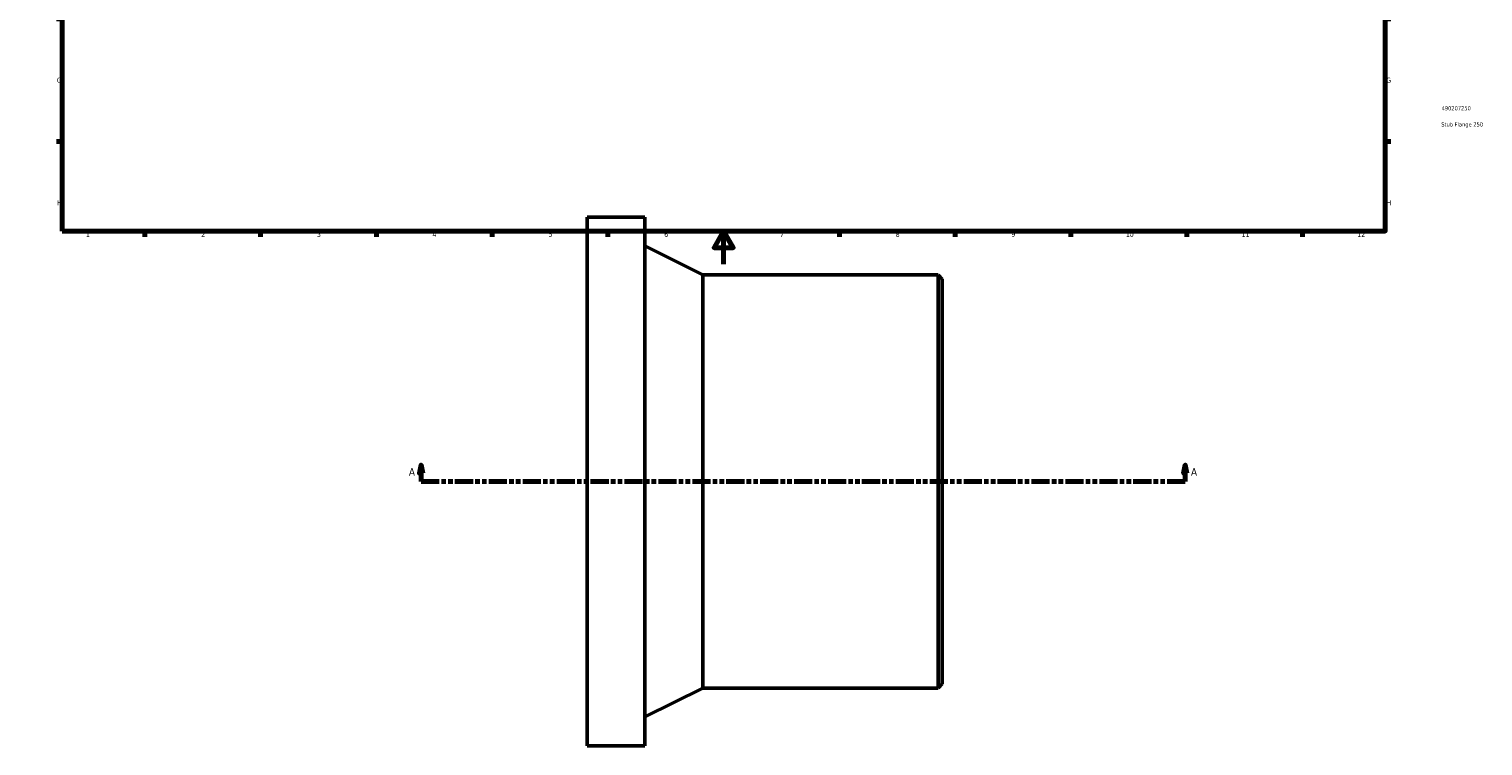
# Model space of a CAD drawing. Header units: millimetres. Extents: x -409 to 1119, y -1011 to 1296.
# Tile 2 of 3: x 0 to 880, y -291 to 142. Entities that reach past the tile are written whole.
import ezdxf

# ---------------------------------------------------------------- set-up
doc = ezdxf.new("R2010")
doc.units = ezdxf.units.MM
doc.linetypes.add('DOUBLE_DASH_CHAIN', pattern=[1.2403, 0.6614, -0.0827, 0.1654, -0.0827, 0.1654, -0.0827])
for name, color, linetype, lineweight in [('Border (ANSI)', 7, 'Continuous', 70), ('Section Line (ANSI)', 7, 'DOUBLE_DASH_CHAIN', 70), ('Title (ISO)', 7, 'Continuous', 50), ('Visible (ANSI)', 7, 'Continuous', 50)]:
    doc.layers.add(name, color=color, linetype=linetype, lineweight=lineweight)
doc.styles.add('Label Text (ANSI)', font='tahoma.ttf')
doc.styles.add('Note Text (ANSI)', font='tahoma.ttf')
doc.styles.add('Note Text (ISO)', font='tahoma.ttf')

# ---------------------------------------------------------------- blocks, each defined once
blk = doc.blocks.new('Borders Default Border')
at = {"layer": 'Border (ANSI)'}
for p, q in [((70.08, 574), (70.08, 577.45)), ((140.17, 574), (140.17, 577.45)), ((210.25, 574), (210.25, 577.45)), ((280.33, 574), (280.33, 577.45)), ((350.42, 574), (350.42, 577.45)), ((490.58, 574), (490.58, 577.45)), ((560.67, 574), (560.67, 577.45)), ((630.75, 574), (630.75, 577.45)), ((700.83, 574), (700.83, 577.45)), ((770.92, 574), (770.92, 577.45)), ((20, 519.75), (16.55, 519.75)), ((821, 519.75), (824.45, 519.75)), ((20, 445.5), (16.55, 445.5)), ((821, 445.5), (824.45, 445.5)), ((20, 371.25), (16.55, 371.25)), ((821, 371.25), (824.45, 371.25)), ((20, 222.75), (16.55, 222.75)), ((821, 222.75), (824.45, 222.75)), ((20, 148.5), (16.55, 148.5)), ((821, 148.5), (824.45, 148.5)), ((20, 74.25), (16.55, 74.25)), ((821, 74.25), (824.45, 74.25)), ((70.08, 20), (70.08, 16.55)), ((140.17, 20), (140.17, 16.55)), ((210.25, 20), (210.25, 16.55)), ((280.33, 20), (280.33, 16.55)), ((350.42, 20), (350.42, 16.55)), ((490.58, 20), (490.58, 16.55)), ((560.67, 20), (560.67, 16.55)), ((630.75, 20), (630.75, 16.55)), ((700.83, 20), (700.83, 16.55)), ((770.92, 20), (770.92, 16.55))]:
    blk.add_line(p, q, dxfattribs=at)
at = {"layer": 'Border (ANSI)', "flags": 128}
for points in [[(420.5, 594), (420.5, 574), (414.73, 584), (426.27, 584), (420.5, 574)], [(20, 20), (20, 574), (821, 574), (821, 20), (20, 20)], [(0, 297), (20, 297), (10, 302.77), (10, 291.23), (20, 297)], [(841, 297), (821, 297), (831, 302.77), (831, 291.23), (821, 297)], [(420.5, 0), (420.5, 20), (414.73, 10), (426.27, 10), (420.5, 20)]]:
    blk.add_lwpolyline(points, dxfattribs=at)
at = {"layer": 'Border (ANSI)', "color": 230, "true_color": 0xff0080, "attachment_point": 7, "style": 'Note Text (ANSI)'}
for s, insert, char_height in [('1', (34.35, 574.4), 3.05), ('2', (104.2, 574.4), 3.05), ('3', (174.26, 574.34), 3.05), ('4', (244.23, 574.4), 3.05), ('5', (314.48, 574.34), 3.05), ('6', (384.49, 574.34), 3.05), ('7', (454.6, 574.4), 3.05), ('8', (524.63, 574.33), 3.05), ('9', (594.7, 574.34), 3.05), ('10', (663.96, 574.34), 3.048), ('11', (734.04, 574.4), 3.048), ('12', (804.13, 574.4), 3.048), ('A', (16.78, 555.35), 3.05), ('A', (821.63, 555.35), 3.05), ('B', (17.15, 481.1), 3.05), ('B', (821.99, 481.1), 3.05), ('C', (16.95, 406.8), 3.05), ('C', (821.8, 406.8), 3.05), ('D', (16.96, 332.6), 3.05), ('D', (821.81, 332.6), 3.05), ('E', (17.21, 258.35), 3.05), ('E', (822.05, 258.35), 3.05), ('F', (17.29, 184.1), 3.05), ('F', (822.14, 184.1), 3.05), ('G', (16.81, 109.79), 3.05), ('G', (821.66, 109.79), 3.05), ('H', (16.97, 35.6), 3.05), ('H', (821.81, 35.6), 3.05), ('1', (34.35, 16.55), 3.05), ('2', (104.2, 16.55), 3.05), ('3', (174.26, 16.49), 3.05), ('4', (244.23, 16.55), 3.05), ('5', (314.48, 16.49), 3.05), ('6', (384.49, 16.49), 3.05), ('7', (454.6, 16.55), 3.05), ('8', (524.63, 16.48), 3.05), ('9', (594.7, 16.49), 3.05), ('10', (663.96, 16.49), 3.048), ('11', (734.04, 16.55), 3.048), ('12', (804.13, 16.55), 3.048)]:
    blk.add_mtext(s, dxfattribs=dict(at, insert=insert, char_height=char_height))
blk = doc.blocks.new('Title Blocks ISO')
at = {"layer": 'Title (ISO)', "color": 232, "true_color": 0xca0064, "style": 'Note Text (ISO)'}
for tag, p in [('PART_NUMBER_001', (34.16, 73.13)), ('DESCRIPTION_001', (33.96, 63.34))]:
    blk.add_attdef(tag, p, '', height=2.5, dxfattribs=at)
blk = doc.blocks.new('2dTransSection0')
at = {"layer": 'Section Line (ANSI)', "linetype": 'Continuous'}
for p, q in [((237.29, -121.47), (236.29, -126.47)), ((237.29, -126.47), (237.29, -121.47)), ((238.29, -126.47), (237.29, -121.47)), ((699.95, -121.47), (698.95, -126.47)), ((699.95, -126.47), (699.95, -121.47)), ((700.95, -126.47), (699.95, -121.47)), ((236.29, -126.47), (238.29, -126.47)), ((237.29, -131.47), (237.29, -126.47)), ((237.29, -131.47), (248.22, -131.47)), ((689.02, -131.47), (699.95, -131.47)), ((698.95, -126.47), (700.95, -126.47)), ((699.95, -131.47), (699.95, -126.47))]:
    blk.add_line(p, q, dxfattribs=at)
at = {"layer": 'Section Line (ANSI)', "linetype": 'DOUBLE_DASH_CHAIN', "ltscale": 16.554966}
blk.add_line((237.29, -131.47), (699.95, -131.47), dxfattribs=at)
at = {"layer": 'Section Line (ANSI)', "linetype": 'Continuous', "flags": 128}
for points in [[(238.29, -126.47), (237.29, -121.47), (236.29, -126.47), (238.29, -126.47)], [(700.95, -126.47), (699.95, -121.47), (698.95, -126.47), (700.95, -126.47)]]:
    blk.add_lwpolyline(points, dxfattribs=at)
at = {"layer": 'Section Line (ANSI)'}
for points in [[(238.29, -126.47), (237.29, -121.47), (236.29, -126.47), (238.29, -126.47)], [(700.95, -126.47), (699.95, -121.47), (698.95, -126.47), (700.95, -126.47)]]:
    blk.add_solid(points, dxfattribs=at)
at = {"layer": 'Section Line (ANSI)', "char_height": 4.57, "attachment_point": 7, "style": 'Label Text (ANSI)'}
for insert in [(229.93, -127.97), (703.42, -127.97)]:
    blk.add_mtext('A', dxfattribs=dict(at, insert=insert))

msp = doc.modelspace()

# ---------------------------------------------------------------- linework, layer by layer
at = {"layer": 'Visible (ANSI)'}
for p, q in [((337.848, -291.471), (337.848, 28.529)), ((337.848, 28.529), (372.848, 28.529)), ((372.848, -291.471), (372.848, 28.529)), ((407.848, -6.471), (372.848, 11.029)), ((407.848, -256.471), (407.848, -6.471)), ((407.848, -6.471), (550.348, -6.471)), ((550.348, -256.471), (550.348, -6.471)), ((552.848, -8.971), (550.348, -6.471)), ((552.848, -8.971), (552.848, -253.971)), ((552.848, -253.971), (550.348, -256.471)), ((407.848, -256.471), (372.848, -273.971)), ((407.848, -256.471), (550.348, -256.471)), ((337.848, -291.471), (372.848, -291.471))]:
    msp.add_line(p, q, dxfattribs=at)

# ---------------------------------------------------------------- block references
msp.add_blockref('Borders Default Border', (0, 0))
msp.add_blockref('Title Blocks ISO', (821, 20)).add_auto_attribs({'PART_NUMBER_001': '490207250', 'DESCRIPTION_001': 'Stub Flange 250'})
at = {"layer": 'Section Line (ANSI)'}
msp.add_blockref('2dTransSection0', (0, 0), dxfattribs=at)

doc.saveas('drawing.dxf')
